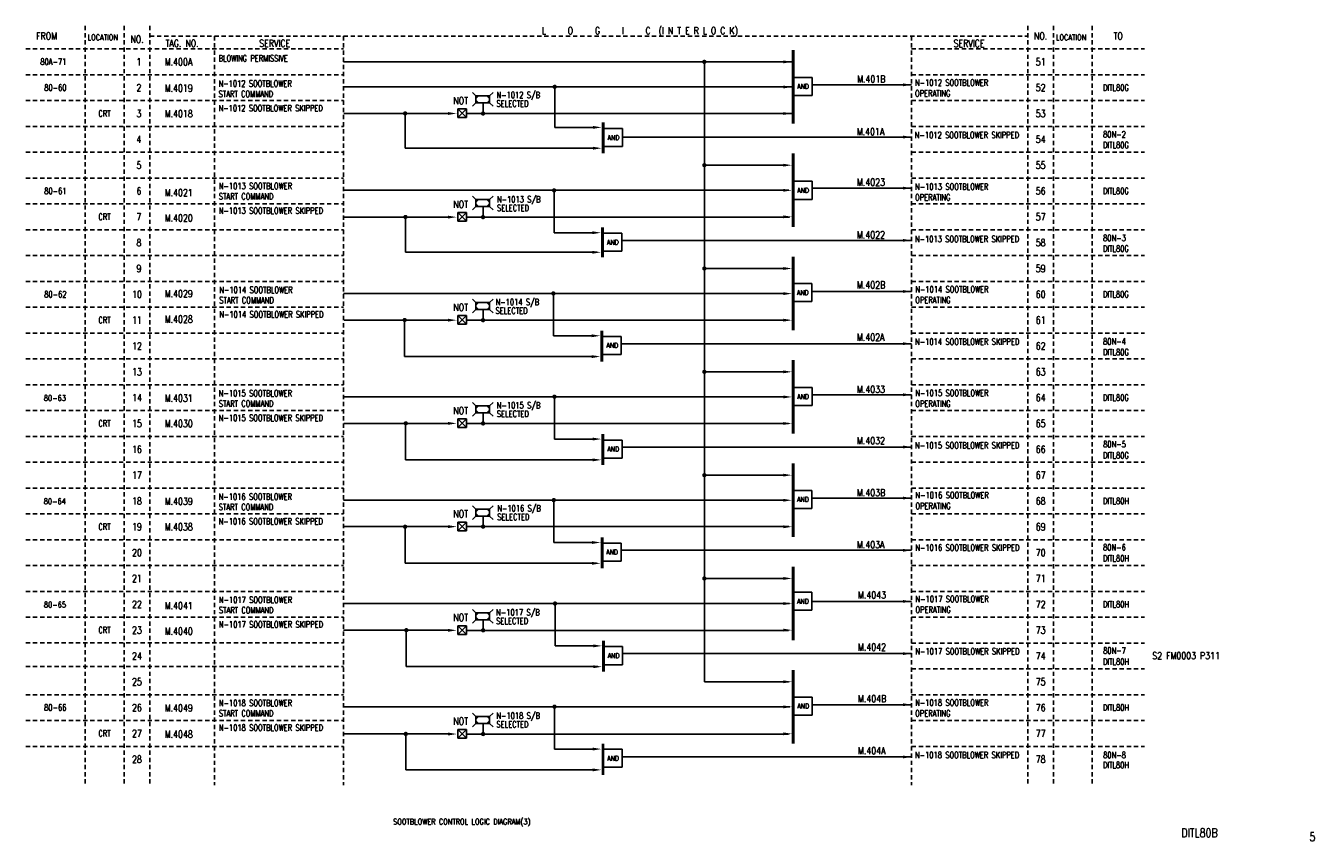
# Model space of a CAD drawing. Extents: x 11 to 460, y -301 to -17.
import ezdxf
from ezdxf.enums import TextEntityAlignment as Align

# ---------------------------------------------------------------- set-up
doc = ezdxf.new("R2010")
doc.units = 0
doc.header["$MEASUREMENT"] = 0
doc.linetypes.add('HIDDEN', pattern=[4, 1.5, -1, 1.5])
for name, color, linetype in [('CON', 4, 'CONTINUOUS'), ('DCS', 7, 'CONTINUOUS'), ('HID', 2, 'HIDDEN')]:
    doc.layers.add(name, color=color, linetype=linetype)
doc.styles.add('ROMANS', font='romans', dxfattribs={"width": 0.8})

# ---------------------------------------------------------------- blocks, each defined once
blk = doc.blocks.new('LEADER')
at = {"layer": 'CON'}
blk.add_solid([(0.85, -0.57), (0.85, -1.57), (3.85, -1.07)], dxfattribs=at)

msp = doc.modelspace()

# ---------------------------------------------------------------- linework, layer by layer
at = {"layer": 'CON'}
for p, q in [((121.34, -29.57), (278.09, -29.57)), ((247.13, -29.57), (247.13, -245.57)), ((284.67, -34.96), (278.32, -34.96)), ((284.67, -34.96), (284.67, -41.26)), ((121.34, -38.32), (278.09, -38.32)), ((167.48, -41.45), (166.28, -40.25)), ((172.28, -41.45), (173.48, -40.25)), ((194.97, -52.43), (194.97, -37.63)), ((284.63, -37.57), (319.34, -37.57)), ((167.48, -43.85), (166.28, -45.05)), ((167.48, -41.45), (167.48, -43.85)), ((172.28, -41.45), (167.48, -41.45)), ((167.48, -43.85), (172.28, -43.85)), ((169.99, -43.85), (169.99, -47.57)), ((172.28, -43.85), (172.28, -41.45)), ((172.28, -43.85), (173.48, -45.05)), ((284.67, -41.26), (278.32, -41.26)), ((157.81, -47.55), (121.42, -47.55)), ((142.78, -59.63), (142.78, -47.57)), ((161.17, -45.99), (164.17, -45.99)), ((164.17, -45.99), (161.17, -48.99)), ((161.17, -45.99), (164.17, -48.99)), ((161.17, -48.99), (161.17, -45.99)), ((164.17, -48.99), (161.17, -48.99)), ((164.17, -45.99), (164.17, -48.99)), ((278.09, -47.57), (164.17, -47.57)), ((194.97, -52.43), (209.53, -52.43)), ((218.58, -52.8), (212.23, -52.8)), ((218.58, -52.8), (218.58, -59.1)), ((218.58, -55.77), (319.34, -55.77)), ((142.78, -59.63), (209.85, -59.63)), ((218.58, -59.1), (212.23, -59.1)), ((247.13, -65.57), (276.14, -65.57)), ((284.68, -71.19), (278.33, -71.19)), ((284.68, -71.19), (284.68, -77.49)), ((121.34, -74.32), (276.58, -74.32)), ((194.76, -89.13), (194.76, -74.33)), ((284.66, -73.57), (319.34, -73.57)), ((167.48, -77.55), (166.28, -76.35)), ((167.48, -79.95), (166.28, -81.15)), ((167.48, -77.55), (167.48, -79.95)), ((172.28, -77.55), (167.48, -77.55)), ((167.48, -79.95), (172.28, -79.95)), ((169.99, -79.95), (169.99, -83.66)), ((172.28, -77.55), (173.48, -76.35)), ((172.28, -79.95), (172.28, -77.55)), ((172.28, -79.95), (173.48, -81.15)), ((284.68, -77.49), (278.33, -77.49)), ((157.81, -83.65), (121.35, -83.65)), ((142.9, -95.89), (142.9, -83.38)), ((161.17, -82.08), (164.17, -82.08)), ((164.17, -82.08), (161.17, -85.08)), ((161.17, -82.08), (164.17, -85.08)), ((161.17, -85.08), (161.17, -82.08)), ((164.17, -85.08), (161.17, -85.08)), ((164.17, -82.08), (164.17, -85.08)), ((276.77, -83.66), (164.17, -83.66)), ((194.76, -89.13), (209.32, -89.13)), ((218.34, -89.25), (211.99, -89.25)), ((218.34, -89.25), (218.34, -95.55)), ((218.34, -91.77), (319.34, -91.77)), ((142.9, -95.89), (209.63, -95.89)), ((218.34, -95.55), (211.99, -95.55)), ((247.13, -101.57), (276.08, -101.57)), ((284.54, -106.79), (278.19, -106.79)), ((284.54, -106.79), (284.54, -113.09)), ((121.34, -110.32), (275.96, -110.32)), ((167.48, -113.47), (166.28, -112.27)), ((172.28, -113.47), (173.48, -112.27)), ((194.5, -125.03), (194.5, -110.24)), ((284.56, -109.57), (319.34, -109.57)), ((167.48, -115.87), (166.28, -117.07)), ((167.48, -113.47), (167.48, -115.87)), ((172.28, -113.47), (167.48, -113.47)), ((167.48, -115.87), (172.28, -115.87)), ((169.99, -115.87), (169.99, -119.58)), ((172.28, -115.87), (172.28, -113.47)), ((172.28, -115.87), (173.48, -117.07)), ((284.54, -113.09), (278.19, -113.09)), ((157.81, -119.57), (121.52, -119.57)), ((142.64, -132.23), (142.64, -119.28)), ((161.17, -121), (161.17, -118)), ((161.17, -118), (164.17, -121)), ((164.17, -118), (161.17, -121)), ((161.17, -118), (164.17, -118)), ((164.17, -121), (161.17, -121)), ((164.17, -118), (164.17, -121)), ((276.28, -119.58), (164.17, -119.58)), ((194.5, -125.03), (209.06, -125.03)), ((218.18, -125.24), (211.83, -125.24)), ((218.18, -125.24), (218.18, -131.54)), ((218.15, -127.77), (319.34, -127.77)), ((142.64, -132.23), (209.38, -132.23)), ((218.18, -131.54), (211.83, -131.54)), ((247.13, -137.57), (276.08, -137.57)), ((284.65, -143.03), (278.3, -143.03)), ((284.65, -143.03), (284.65, -149.33)), ((121.34, -146.32), (275.64, -146.32)), ((194.86, -161.03), (194.86, -146.23)), ((284.66, -145.57), (319.34, -145.57)), ((167.48, -149.44), (166.28, -148.24)), ((167.48, -151.84), (166.28, -153.04)), ((172.28, -149.44), (167.48, -149.44)), ((167.48, -149.44), (167.48, -151.84)), ((167.48, -151.84), (172.28, -151.84)), ((169.99, -151.84), (169.99, -155.55)), ((172.28, -149.44), (173.48, -148.24)), ((172.28, -151.84), (172.28, -149.44)), ((172.28, -151.84), (173.48, -153.04)), ((284.65, -149.33), (278.3, -149.33)), ((157.81, -155.54), (121.42, -155.54)), ((143, -168.23), (143, -155.28)), ((161.17, -153.97), (164.17, -153.97)), ((164.17, -153.97), (161.17, -156.97)), ((161.17, -153.97), (164.17, -156.97)), ((161.17, -156.97), (161.17, -153.97)), ((164.17, -156.97), (161.17, -156.97)), ((164.17, -153.97), (164.17, -156.97)), ((276.4, -155.55), (164.17, -155.55)), ((194.86, -161.03), (209.42, -161.03)), ((218.49, -161.36), (212.14, -161.36)), ((218.49, -161.36), (218.49, -167.66)), ((218.53, -163.77), (319.34, -163.77)), ((143, -168.23), (209.74, -168.23)), ((218.49, -167.66), (212.14, -167.66)), ((247.13, -173.57), (275.7, -173.57)), ((284.61, -178.89), (278.26, -178.89)), ((284.61, -178.89), (284.61, -185.19)), ((121.34, -182.32), (275.96, -182.32)), ((194.64, -197.07), (194.64, -182.27)), ((284.62, -181.57), (319.34, -181.57)), ((167.48, -185.41), (166.28, -184.21)), ((167.48, -187.81), (166.28, -189.01)), ((167.48, -185.41), (167.48, -187.81)), ((172.28, -185.41), (167.48, -185.41)), ((167.48, -187.81), (172.28, -187.81)), ((169.99, -187.81), (169.99, -191.52)), ((172.28, -185.41), (173.48, -184.21)), ((172.28, -187.81), (172.28, -185.41)), ((172.28, -187.81), (173.48, -189.01)), ((284.61, -185.19), (278.26, -185.19)), ((157.81, -191.51), (121.35, -191.51)), ((142.78, -204.26), (142.78, -191.31)), ((161.17, -189.94), (164.17, -192.94)), ((164.17, -189.94), (161.17, -192.94)), ((161.17, -189.94), (164.17, -189.94)), ((161.17, -192.94), (161.17, -189.94)), ((164.17, -192.94), (161.17, -192.94)), ((164.17, -189.94), (164.17, -192.94)), ((276.59, -191.52), (164.17, -191.52)), ((194.64, -197.07), (209.2, -197.07)), ((218.09, -197.24), (211.74, -197.24)), ((218.09, -197.24), (218.09, -203.54)), ((218.09, -199.77), (319.34, -199.77)), ((142.78, -204.26), (209.52, -204.26)), ((218.09, -203.54), (211.74, -203.54)), ((247.13, -209.57), (275.6, -209.57)), ((284.6, -214.37), (278.25, -214.37)), ((284.6, -214.37), (284.6, -220.67)), ((121.34, -218.32), (276.77, -218.32)), ((195.08, -233.1), (195.08, -218.3)), ((284.59, -217.57), (319.34, -217.57)), ((167.48, -221.54), (166.28, -220.34)), ((167.48, -223.94), (166.28, -225.14)), ((172.28, -221.54), (167.48, -221.54)), ((167.48, -221.54), (167.48, -223.94)), ((167.48, -223.94), (172.28, -223.94)), ((169.99, -223.94), (169.99, -227.65)), ((172.28, -221.54), (173.48, -220.34)), ((172.28, -223.94), (172.28, -221.54)), ((172.28, -223.94), (173.48, -225.14)), ((284.6, -220.67), (278.25, -220.67)), ((157.81, -227.64), (121.33, -227.64)), ((143.22, -240.29), (143.22, -227.34)), ((161.17, -229.07), (161.17, -226.07)), ((164.17, -226.07), (161.17, -229.07)), ((161.17, -226.07), (164.17, -229.07)), ((161.17, -226.07), (164.17, -226.07)), ((164.17, -226.07), (164.17, -229.07)), ((276.48, -227.65), (164.17, -227.65)), ((164.17, -229.07), (161.17, -229.07)), ((195.08, -233.1), (209.64, -233.1)), ((218.64, -233.33), (212.29, -233.33)), ((218.64, -233.33), (218.64, -239.63)), ((218.64, -235.77), (319.34, -235.77)), ((143.22, -240.29), (209.96, -240.29)), ((218.64, -239.63), (212.29, -239.63)), ((247.13, -245.57), (276.48, -245.57)), ((284.73, -250.89), (278.38, -250.89)), ((284.73, -250.89), (284.73, -257.19)), ((121.34, -254.32), (276.92, -254.32)), ((194.88, -269.04), (194.88, -254.24)), ((284.71, -253.57), (319.34, -253.57)), ((167.48, -257.67), (166.28, -256.47)), ((167.48, -260.07), (166.28, -261.27)), ((172.28, -257.67), (167.48, -257.67)), ((167.48, -257.67), (167.48, -260.07)), ((167.48, -260.07), (172.28, -260.07)), ((169.99, -260.07), (169.99, -263.78)), ((172.28, -257.67), (173.48, -256.47)), ((172.28, -260.07), (172.28, -257.67)), ((172.28, -260.07), (173.48, -261.27)), ((284.73, -257.19), (278.38, -257.19)), ((157.81, -263.77), (121.46, -263.77)), ((143.02, -276.24), (143.02, -263.29)), ((161.17, -262.2), (164.17, -262.2)), ((161.17, -262.2), (164.17, -265.2)), ((164.17, -262.2), (161.17, -265.2)), ((161.17, -265.2), (161.17, -262.2)), ((164.17, -262.2), (164.17, -265.2)), ((276.48, -263.78), (164.17, -263.78)), ((164.17, -265.2), (161.17, -265.2)), ((194.88, -269.04), (209.44, -269.04)), ((218.43, -269.07), (212.09, -269.07)), ((218.43, -269.07), (218.43, -275.37)), ((218.43, -271.77), (319.34, -271.77)), ((143.02, -276.24), (209.76, -276.24)), ((218.43, -275.37), (212.09, -275.37))]:
    msp.add_line(p, q, dxfattribs=at)
at = {"layer": 'CON', "const_width": 1}
for points in [[(278.09, -25.46), (278.09, -51.12)], [(211.86, -50.58), (211.86, -61.42)], [(278.09, -61.46), (278.09, -87.12)], [(211.65, -87.28), (211.65, -97.65)], [(278.09, -97.46), (278.09, -123.12)], [(211.39, -123.18), (211.39, -134.02)], [(278.09, -133.46), (278.09, -159.12)], [(211.75, -159.18), (211.75, -170.02)], [(278.09, -169.46), (278.09, -195.12)], [(211.53, -195.21), (211.53, -206.05)], [(278.09, -205.46), (278.09, -231.12)], [(211.97, -231.24), (211.97, -242.08)], [(278.09, -241.46), (278.09, -267.12)], [(211.77, -267.19), (211.77, -278.03)]]:
    msp.add_lwpolyline(points, dxfattribs=at)
at = {"layer": 'CON', "const_width": 0.75}
for points in [[(246.75, -29.57, 1), (247.5, -29.57, 1)], [(194.58, -38.26, 1), (195.33, -38.26, 1)], [(142.46, -47.55, 1), (143.21, -47.55, 1)], [(169.61, -47.57, 1), (170.36, -47.57, 1)], [(246.75, -65.57, 1), (247.5, -65.57, 1)], [(194.38, -74.35, 1), (195.13, -74.35, 1)], [(142.54, -83.62, 1), (143.29, -83.62, 1)], [(169.61, -83.66, 1), (170.36, -83.66, 1)], [(246.75, -101.57, 1), (247.5, -101.57, 1)], [(194.13, -110.26, 1), (194.88, -110.26, 1)], [(142.29, -119.52, 1), (143.04, -119.52, 1)], [(169.61, -119.58, 1), (170.36, -119.58, 1)], [(246.75, -137.57, 1), (247.5, -137.57, 1)], [(194.49, -146.25, 1), (195.24, -146.25, 1)], [(142.65, -155.52, 1), (143.4, -155.52, 1)], [(169.61, -155.55, 1), (170.36, -155.55, 1)], [(246.75, -173.57, 1), (247.5, -173.57, 1)], [(194.27, -182.29, 1), (195.02, -182.29, 1)], [(142.43, -191.55, 1), (143.18, -191.55, 1)], [(169.61, -191.52, 1), (170.36, -191.52, 1)], [(246.75, -209.57, 1), (247.5, -209.57, 1)], [(194.71, -218.32, 1), (195.46, -218.32, 1)], [(142.87, -227.59, 1), (143.62, -227.59, 1)], [(169.61, -227.65, 1), (170.36, -227.65, 1)], [(194.51, -254.26, 1), (195.26, -254.26, 1)], [(142.67, -263.74, 1), (143.42, -263.74, 1)], [(169.61, -263.78, 1), (170.36, -263.78, 1)]]:
    msp.add_lwpolyline(points, format="xyb", close=True, dxfattribs=at)
at = {"layer": 'CON'}
for points in [[(274.65, -29.07), (274.65, -30.07), (277.65, -29.57)], [(274.65, -37.82), (274.65, -38.82), (277.65, -38.32)], [(316.34, -37.07), (316.34, -38.07), (319.34, -37.57)], [(168.68, -41.45), (167.48, -41.45), (167.48, -42.65)], [(167.48, -42.65), (167.48, -43.85), (168.68, -43.85)], [(171.08, -41.45), (172.28, -41.45), (172.28, -42.65)], [(172.28, -42.65), (172.28, -43.85), (171.08, -43.85)], [(274.65, -47.07), (274.65, -48.07), (277.65, -47.57)], [(208.3, -51.9), (208.3, -52.9), (211.3, -52.4)], [(316.34, -55.27), (316.34, -56.27), (319.34, -55.77)], [(274.65, -65.07), (274.65, -66.07), (277.65, -65.57)], [(274.65, -73.82), (274.65, -74.82), (277.65, -74.32)], [(316.34, -73.07), (316.34, -74.07), (319.34, -73.57)], [(168.68, -77.55), (167.48, -77.55), (167.48, -78.75)], [(167.48, -78.75), (167.48, -79.95), (168.68, -79.95)], [(171.08, -77.55), (172.28, -77.55), (172.28, -78.75)], [(172.28, -78.75), (172.28, -79.95), (171.08, -79.95)], [(274.65, -83.07), (274.65, -84.07), (277.65, -83.57)], [(208.09, -88.6), (208.09, -89.6), (211.09, -89.1)], [(316.34, -91.27), (316.34, -92.27), (319.34, -91.77)], [(274.65, -101.07), (274.65, -102.07), (277.65, -101.57)], [(274.65, -109.82), (274.65, -110.82), (277.65, -110.32)], [(316.34, -109.07), (316.34, -110.07), (319.34, -109.57)], [(168.68, -113.47), (167.48, -113.47), (167.48, -114.67)], [(167.48, -114.67), (167.48, -115.87), (168.68, -115.87)], [(171.08, -113.47), (172.28, -113.47), (172.28, -114.67)], [(172.28, -114.67), (172.28, -115.87), (171.08, -115.87)], [(274.65, -119.07), (274.65, -120.07), (277.65, -119.57)], [(207.83, -124.51), (207.83, -125.51), (210.83, -125.01)], [(316.34, -127.27), (316.34, -128.27), (319.34, -127.77)], [(274.65, -137.07), (274.65, -138.07), (277.65, -137.57)], [(274.65, -145.82), (274.65, -146.82), (277.65, -146.32)], [(316.34, -145.07), (316.34, -146.07), (319.34, -145.57)], [(168.68, -149.44), (167.48, -149.44), (167.48, -150.64)], [(167.48, -150.64), (167.48, -151.84), (168.68, -151.84)], [(171.08, -149.44), (172.28, -149.44), (172.28, -150.64)], [(172.28, -150.64), (172.28, -151.84), (171.08, -151.84)], [(274.65, -155.07), (274.65, -156.07), (277.65, -155.57)], [(208.19, -160.5), (208.19, -161.5), (211.19, -161)], [(316.34, -163.27), (316.34, -164.27), (319.34, -163.77)], [(274.65, -173.07), (274.65, -174.07), (277.65, -173.57)], [(274.65, -181.82), (274.65, -182.82), (277.65, -182.32)], [(316.34, -181.07), (316.34, -182.07), (319.34, -181.57)], [(168.68, -185.41), (167.48, -185.41), (167.48, -186.61)], [(167.48, -186.61), (167.48, -187.81), (168.68, -187.81)], [(171.08, -185.41), (172.28, -185.41), (172.28, -186.61)], [(172.28, -186.61), (172.28, -187.81), (171.08, -187.81)], [(274.65, -191.07), (274.65, -192.07), (277.65, -191.57)], [(207.97, -196.54), (207.97, -197.54), (210.97, -197.04)], [(316.34, -199.27), (316.34, -200.27), (319.34, -199.77)], [(274.65, -209.07), (274.65, -210.07), (277.65, -209.57)], [(274.65, -217.82), (274.65, -218.82), (277.65, -218.32)], [(316.34, -217.07), (316.34, -218.07), (319.34, -217.57)], [(168.68, -221.54), (167.48, -221.54), (167.48, -222.74)], [(167.48, -222.74), (167.48, -223.94), (168.68, -223.94)], [(171.08, -221.54), (172.28, -221.54), (172.28, -222.74)], [(172.28, -222.74), (172.28, -223.94), (171.08, -223.94)], [(274.65, -227.07), (274.65, -228.07), (277.65, -227.57)], [(208.41, -232.57), (208.41, -233.57), (211.41, -233.07)], [(316.34, -235.27), (316.34, -236.27), (319.34, -235.77)], [(274.65, -245.07), (274.65, -246.07), (277.65, -245.57)], [(274.65, -253.82), (274.65, -254.82), (277.65, -254.32)], [(316.34, -253.07), (316.34, -254.07), (319.34, -253.57)], [(168.68, -257.67), (167.48, -257.67), (167.48, -258.87)], [(167.48, -258.87), (167.48, -260.07), (168.68, -260.07)], [(171.08, -257.67), (172.28, -257.67), (172.28, -258.87)], [(172.28, -258.87), (172.28, -260.07), (171.08, -260.07)], [(274.65, -263.22), (274.65, -264.22), (277.65, -263.72)], [(208.21, -268.51), (208.21, -269.51), (211.21, -269.01)], [(316.34, -271.27), (316.34, -272.27), (319.34, -271.77)]]:
    msp.add_solid(points, dxfattribs=at)
at = {"layer": 'HID'}
for p, q in [((31.34, -17.06), (31.34, -277.6)), ((31.34, -17.06), (31.34, -281.57)), ((44.84, -17.06), (44.84, -277.6)), ((44.84, -17.06), (44.84, -281.57)), ((53.84, -17.06), (53.84, -277.6)), ((53.84, -17.06), (53.84, -281.57)), ((359.84, -17.06), (359.84, -281.57)), ((368.84, -17.06), (368.84, -281.57)), ((382.34, -17.06), (382.34, -281.57)), ((53.84, -20.57), (359.84, -20.57)), ((76.34, -20.57), (76.34, -277.6)), ((76.34, -20.57), (76.34, -281.57)), ((121.34, -20.57), (121.34, -281.57)), ((319.34, -20.57), (319.34, -281.57)), ((10.59, -25.07), (121.34, -25.07)), ((319.34, -25.07), (400.59, -25.07)), ((10.59, -34.07), (121.34, -34.07)), ((319.34, -34.07), (400.59, -34.07)), ((10.59, -43.07), (121.34, -43.07)), ((319.34, -43.07), (400.59, -43.07)), ((10.59, -52.07), (121.34, -52.07)), ((319.34, -52.07), (400.59, -52.07)), ((10.59, -61.07), (121.34, -61.07)), ((319.34, -61.07), (400.59, -61.07)), ((10.59, -70.07), (121.34, -70.07)), ((319.34, -70.07), (400.59, -70.07)), ((10.59, -79.07), (121.34, -79.07)), ((319.34, -79.07), (400.59, -79.07)), ((10.59, -88.07), (121.34, -88.07)), ((319.34, -88.07), (400.59, -88.07)), ((10.59, -97.07), (121.34, -97.07)), ((319.34, -97.07), (400.59, -97.07)), ((10.59, -106.07), (121.34, -106.07)), ((319.34, -106.07), (400.59, -106.07)), ((10.59, -115.07), (121.34, -115.07)), ((319.34, -115.07), (400.59, -115.07)), ((10.59, -124.07), (121.34, -124.07)), ((319.34, -124.07), (400.59, -124.07)), ((10.59, -133.07), (121.34, -133.07)), ((319.34, -133.07), (400.59, -133.07)), ((10.59, -142.07), (121.34, -142.07)), ((319.34, -142.07), (400.59, -142.07)), ((10.59, -151.07), (121.34, -151.07)), ((319.34, -151.07), (400.59, -151.07)), ((10.59, -160.07), (121.34, -160.07)), ((319.34, -160.07), (400.59, -160.07)), ((10.59, -169.07), (121.34, -169.07)), ((319.34, -169.07), (400.59, -169.07)), ((10.59, -178.07), (121.34, -178.07)), ((319.34, -178.07), (400.59, -178.07)), ((10.59, -187.07), (121.34, -187.07)), ((319.34, -187.07), (400.59, -187.07)), ((10.59, -196.07), (121.34, -196.07)), ((319.34, -196.07), (400.59, -196.07)), ((10.59, -205.07), (121.34, -205.07)), ((319.34, -205.07), (400.59, -205.07)), ((10.59, -214.07), (121.34, -214.07)), ((319.34, -214.07), (400.59, -214.07)), ((10.59, -223.07), (121.34, -223.07)), ((319.34, -223.07), (400.59, -223.07)), ((10.59, -232.05), (121.34, -232.05)), ((319.34, -232.07), (400.59, -232.07)), ((10.59, -240.3), (121.34, -240.3)), ((319.34, -241.07), (400.59, -241.07)), ((10.59, -250.07), (121.34, -250.07)), ((10.59, -250.07), (121.34, -250.07)), ((319.34, -250.07), (400.59, -250.07)), ((10.59, -259.07), (121.34, -259.07)), ((319.34, -259.07), (400.59, -259.07)), ((10.59, -268.07), (121.34, -268.07)), ((319.34, -268.07), (400.59, -268.07))]:
    msp.add_line(p, q, dxfattribs=at)

# ---------------------------------------------------------------- block references
at = {"layer": 'CON'}
for p in [(156.96, -46.49), (207.45, -58.59), (156.96, -82.59), (207.23, -94.85), (156.96, -118.5), (206.98, -131.2), (156.96, -154.47), (207.34, -167.19), (156.96, -190.45), (207.12, -203.23), (156.96, -226.58), (207.56, -239.26), (156.96, -262.71), (207.36, -275.2)]:
    msp.add_blockref('LEADER', p, dxfattribs=at)

# ---------------------------------------------------------------- texts
at = {"layer": 'CON', "style": 'ROMANS', "width": 0.8}
for s, height, p in [('L     O     G     I     C  (I N T E R L O C K)', 2.5, (224.63, -18.86)), ('FROM', 2.5, (17.84, -20.57)), ('NO.', 2.5, (49.39, -21.68)), ('TAG. NO. ', 2.5, (65.75, -23.12)), ('SERVICE', 2.5, (97.36, -23.12)), ('SERVICE', 2.5, (339.37, -23.16)), ('NO.', 2.5, (364.34, -20.57)), ('TO', 2.5, (391.34, -20.57)), (' 1', 2.5, (49.34, -29.57)), ('51', 2.5, (364.34, -29.57)), (' 2', 2.5, (49.34, -38.57)), ('AND', 1.75, (281.52, -38.11)), ('52', 2.5, (364.34, -38.57)), ('NOT', 2.5, (162.2, -43.09)), (' 3', 2.5, (49.34, -47.57)), ('53', 2.5, (364.34, -47.57)), (' 4', 2.5, (49.34, -56.57)), ('AND', 1.75, (215.43, -55.95)), ('54', 2.5, (364.34, -56.57)), (' 5', 2.5, (49.34, -65.57)), ('55', 2.5, (364.34, -65.57)), (' 6', 2.5, (49.34, -74.57)), ('AND', 1.75, (281.53, -74.34)), ('56', 2.5, (364.34, -74.57)), ('NOT', 2.5, (162.2, -79.19)), (' 7', 2.5, (49.34, -83.57)), ('57', 2.5, (364.34, -83.57)), (' 8', 2.5, (49.34, -92.57)), ('AND', 1.75, (215.19, -92.4)), ('58', 2.5, (364.34, -92.57)), (' 9', 2.5, (49.34, -101.57)), ('59', 2.5, (364.34, -101.57)), ('10', 2.5, (49.34, -110.57)), ('AND', 1.75, (281.39, -109.94)), ('60', 2.5, (364.34, -110.57)), ('NOT', 2.5, (162.2, -115.11)), ('11', 2.5, (49.34, -119.57)), ('61', 2.5, (364.34, -119.57)), ('12', 2.5, (49.34, -128.57)), ('AND', 1.75, (215.03, -128.39)), ('62', 2.5, (364.34, -128.57)), ('13', 2.5, (49.34, -137.57)), ('63', 2.5, (364.34, -137.57)), ('14', 2.5, (49.34, -146.57)), ('AND', 1.75, (281.5, -146.18)), ('64', 2.5, (364.34, -146.57)), ('NOT', 2.5, (162.2, -151.08)), ('15', 2.5, (49.34, -155.57)), ('65', 2.5, (364.34, -155.57)), ('16', 2.5, (49.34, -164.57)), ('AND', 1.75, (215.34, -164.51)), ('66', 2.5, (364.34, -164.57)), ('17', 2.5, (49.34, -173.57)), ('67', 2.5, (364.34, -173.57)), ('18', 2.5, (49.34, -182.57)), ('AND', 1.75, (281.46, -182.04)), ('68', 2.5, (364.34, -182.57)), ('NOT', 2.5, (162.2, -187.05)), ('19', 2.5, (49.34, -191.57)), ('69', 2.5, (364.34, -191.57)), ('20', 2.5, (49.34, -200.57)), ('AND', 1.75, (214.94, -200.39)), ('70', 2.5, (364.34, -200.57)), ('21', 2.5, (49.34, -209.57)), ('71', 2.5, (364.34, -209.57)), ('22', 2.5, (49.34, -218.57)), ('AND', 1.75, (281.45, -217.52)), ('72', 2.5, (364.34, -218.57)), ('NOT', 2.5, (162.2, -223.18)), ('23', 2.5, (49.34, -227.57)), ('73', 2.5, (364.34, -227.57)), ('24', 2.5, (49.34, -236.57)), ('AND', 1.75, (215.49, -236.48)), ('74', 2.5, (364.34, -236.57)), ('25', 2.5, (49.34, -245.57)), ('75', 2.5, (364.34, -245.57)), ('26', 2.5, (49.34, -254.57)), ('AND', 1.75, (281.58, -254.04)), ('76', 2.5, (364.34, -254.57)), ('NOT', 2.5, (162.2, -259.31)), ('27', 2.5, (49.34, -263.57)), ('77', 2.5, (364.34, -263.57)), ('28', 2.5, (49.34, -272.57)), ('AND', 1.75, (215.28, -272.22)), ('78', 2.5, (364.34, -272.57))]:
    msp.add_text(s, height=height, dxfattribs=at).set_placement(p, align=Align.MIDDLE)
at = {"layer": 'CON', "style": 'ROMANS'}
for s, height, width, p in [('LOCATION', 2, 0.8, (32.15, -22.64)), ('LOCATION', 2, 0.8, (369.65, -22.64)), ('80A-71', 2.2, 0.7, (15.67, -31.3)), ('BLOWING PERMISSIVE', 2.2, 0.7, (77.79, -30.07)), ('N-1012 SOOTBLOWER', 2.2, 0.7, (320.55, -38.57)), ('80-60', 2.2, 0.7, (17.04, -40.3)), ('START COMMAND', 2.2, 0.7, (77.79, -42.48)), ('N-1012 SOOTBLOWER', 2.2, 0.7, (77.79, -38.87)), ('N-1012 S/B', 2.2, 0.7, (174.67, -42.84)), ('OPERATING', 2.2, 0.7, (320.55, -42.32)), ('DITL80G', 2.2, 0.7, (386.07, -40.3)), ('N-1012 SOOTBLOWER SKIPPED', 2.2, 0.7, (77.79, -47.46)), ('SELECTED', 2.2, 0.7, (174.67, -45.84)), ('CRT', 2.2, 0.7, (35.91, -49.32)), ('80N-2', 2.2, 0.7, (386.12, -56.59)), ('N-1012 SOOTBLOWER SKIPPED', 2.2, 0.7, (320.48, -56.84)), ('DITL80G', 2.2, 0.7, (386.08, -60.33)), ('N-1013 SOOTBLOWER', 2.2, 0.7, (77.89, -74.6)), ('80-61', 2.2, 0.7, (17.03, -76.3)), ('START COMMAND', 2.2, 0.7, (77.88, -78.2)), ('N-1013 S/B', 2.2, 0.7, (174.83, -79.24)), ('OPERATING', 2.2, 0.7, (320.57, -78.54)), ('N-1013 SOOTBLOWER', 2.2, 0.7, (320.57, -74.8)), ('DITL80G', 2.2, 0.7, (386.04, -76.3)), ('N-1013 SOOTBLOWER SKIPPED', 2.2, 0.7, (77.89, -83.18)), ('SELECTED', 2.2, 0.7, (174.83, -82.24)), ('CRT', 2.2, 0.7, (35.91, -85.32)), ('80N-3', 2.2, 0.7, (386.12, -92.67)), ('N-1013 SOOTBLOWER SKIPPED', 2.2, 0.7, (320.52, -93.06)), ('DITL80G', 2.2, 0.7, (386.05, -96.39)), ('N-1014 SOOTBLOWER', 2.2, 0.7, (320.63, -110.58)), ('80-62', 2.2, 0.7, (17.02, -112.3)), ('START COMMAND', 2.2, 0.7, (78.04, -114.37)), ('N-1014 SOOTBLOWER', 2.2, 0.7, (78.05, -110.77)), ('N-1014 S/B', 2.2, 0.7, (174.35, -115.03)), ('OPERATING', 2.2, 0.7, (320.63, -114.32)), ('DITL80G', 2.2, 0.7, (386.03, -112.3)), ('N-1014 SOOTBLOWER SKIPPED', 2.2, 0.7, (78.05, -119.35)), ('SELECTED', 2.2, 0.7, (174.35, -118.03)), ('CRT', 2.2, 0.7, (35.91, -121.32)), ('N-1014 SOOTBLOWER SKIPPED', 2.2, 0.7, (320.58, -128.84)), ('80N-4', 2.2, 0.7, (386.12, -128.76)), ('DITL80G', 2.2, 0.7, (386.06, -132.48)), ('80-63', 2, 0.8, (16.9, -148.3)), ('START COMMAND', 2.2, 0.7, (77.88, -150.39)), ('N-1015 SOOTBLOWER', 2.2, 0.7, (77.88, -146.78)), ('N-1015 S/B', 2.2, 0.7, (174.78, -150.97)), ('OPERATING', 2.2, 0.7, (320.63, -150.46)), ('N-1015 SOOTBLOWER', 2.2, 0.7, (320.63, -146.71)), ('DITL80G', 2.2, 0.7, (386.04, -148.3)), ('N-1015 SOOTBLOWER SKIPPED', 2.2, 0.7, (77.88, -155.37)), ('SELECTED', 2.2, 0.7, (174.78, -153.97)), ('CRT', 2.2, 0.7, (35.91, -157.32)), ('80N-5', 2.2, 0.7, (386.13, -164.54)), ('N-1015 SOOTBLOWER SKIPPED', 2.2, 0.7, (320.58, -164.97)), ('DITL80G', 2.2, 0.7, (386.06, -168.45)), ('N-1016 SOOTBLOWER', 2.2, 0.7, (320.69, -182.31)), ('80-64', 2, 0.8, (16.89, -184.3)), ('START COMMAND', 2.2, 0.7, (77.85, -186.45)), ('N-1016 SOOTBLOWER', 2.2, 0.7, (77.85, -182.85)), ('N-1016 S/B', 2.2, 0.7, (174.94, -186.86)), ('OPERATING', 2.2, 0.7, (320.69, -186.06)), ('DITL80H', 2.2, 0.7, (386.05, -184.3)), ('N-1016 SOOTBLOWER SKIPPED', 2.2, 0.7, (77.85, -191.43)), ('SELECTED', 2.2, 0.7, (174.94, -189.87)), ('CRT', 2.2, 0.7, (35.91, -193.32)), ('80N-6', 2.2, 0.7, (386.11, -200.5)), ('N-1016 SOOTBLOWER SKIPPED', 2.2, 0.7, (320.64, -200.58)), ('DITL80H', 2.2, 0.7, (386.04, -204.31)), ('N-1017 SOOTBLOWER', 2.2, 0.7, (320.71, -218.48)), ('80-65', 2, 0.8, (16.93, -220.3)), ('START COMMAND', 2.2, 0.7, (77.9, -222.38)), ('N-1017 SOOTBLOWER', 2.2, 0.7, (77.9, -218.78)), ('OPERATING', 2.2, 0.7, (320.71, -222.23)), ('DITL80H', 2.2, 0.7, (386.05, -220.3)), ('N-1017 SOOTBLOWER SKIPPED', 2.2, 0.7, (77.9, -227.37)), ('SELECTED', 2.2, 0.7, (174.55, -226.15)), ('N-1017 S/B', 2.2, 0.7, (174.55, -223.15)), ('CRT', 2.2, 0.7, (35.91, -229.32)), ('80N-7', 2.2, 0.7, (386.13, -236.44)), ('N-1017 SOOTBLOWER SKIPPED', 2.2, 0.7, (320.66, -236.74)), ('DITL80H', 2.2, 0.7, (386.06, -240.34)), ('80-66', 2.2, 0.7, (16.98, -256.3)), ('START COMMAND', 2.2, 0.7, (77.9, -258.33)), ('N-1018 SOOTBLOWER', 2.2, 0.7, (77.9, -254.72)), ('OPERATING', 2.2, 0.7, (320.6, -258.35)), ('N-1018 SOOTBLOWER', 2.2, 0.7, (320.6, -254.6)), ('DITL80H', 2.2, 0.7, (386.05, -256.3)), ('N-1018 SOOTBLOWER SKIPPED', 2.2, 0.7, (77.9, -263.31)), ('SELECTED', 2.2, 0.7, (174.63, -262.19)), ('N-1018 S/B', 2.2, 0.7, (174.63, -259.18)), ('CRT', 2.2, 0.7, (35.91, -265.32)), ('N-1018 SOOTBLOWER SKIPPED', 2.2, 0.7, (320.55, -272.86)), ('80N-8', 2.2, 0.7, (386.13, -272.84)), ('DITL80H', 2.2, 0.7, (386.03, -276.36))]:
    msp.add_text(s, height=height, dxfattribs=dict(at, width=width)).set_placement(p, align=Align.BOTTOM_LEFT)
at = {"layer": 'CON', "lineweight": 9, "style": 'ROMANS', "width": 0.8}
msp.add_text('SOOTBLOWER CONTROL LOGIC DIAGRAM(3)', height=2, dxfattribs=at).set_placement((138.65, -294.33), align=Align.MIDDLE_LEFT)
for s, p in [('DITL80B', (413.37, -300.59)), ('5', (458.05, -302.02))]:
    msp.add_text(s, height=3, dxfattribs=at).set_placement(p, align=Align.BOTTOM_LEFT)
at = {"layer": 'DCS', "style": 'ROMANS', "width": 0.8}
for s, p in [('M.400A', (59.03, -31.58)), ('M.401B', (300.36, -37.55)), ('M.4019', (59.03, -40.74)), ('M.4018', (59.03, -49.62)), ('M.401A', (300.24, -55.9)), ('M.4023', (300.31, -73.49)), ('M.4021', (59.03, -77.12)), ('M.4020', (59.03, -85.99)), ('M.4022', (300.31, -91.85)), ('M.402B', (300.31, -109.28)), ('M.4029', (59.03, -112.35)), ('M.4028', (59.03, -121.23)), ('M.402A', (300.31, -127.52)), ('M.4033', (300.31, -145.67)), ('M.4031', (59.03, -148.73)), ('M.4030', (59.03, -157.6)), ('M.4032', (300.31, -163.57)), ('M.403B', (300.31, -181.69)), ('M.4039', (59.03, -184.71)), ('M.4038', (59.03, -193.58)), ('M.403A', (300.31, -199.81)), ('M.4043', (300.67, -217.35)), ('M.4041', (59.03, -221.08)), ('M.4040', (59.03, -229.96)), ('M.4042', (300.67, -235.49)), ('M.404B', (300.67, -253.44)), ('M.4049', (59.03, -256.69)), ('M.4048', (59.03, -265.85)), ('M.404A', (300.67, -271.58))]:
    msp.add_text(s, height=2.5, dxfattribs=at).set_placement(p, align=Align.BOTTOM_LEFT)
at = {"layer": 'DCS', "lineweight": 15, "style": 'ROMANS', "width": 0.8}
msp.add_text('S2 FM0003 P311', height=2.5, dxfattribs=at).set_placement((403.25, -238.49), align=Align.BOTTOM_LEFT)

doc.saveas('drawing.dxf')
